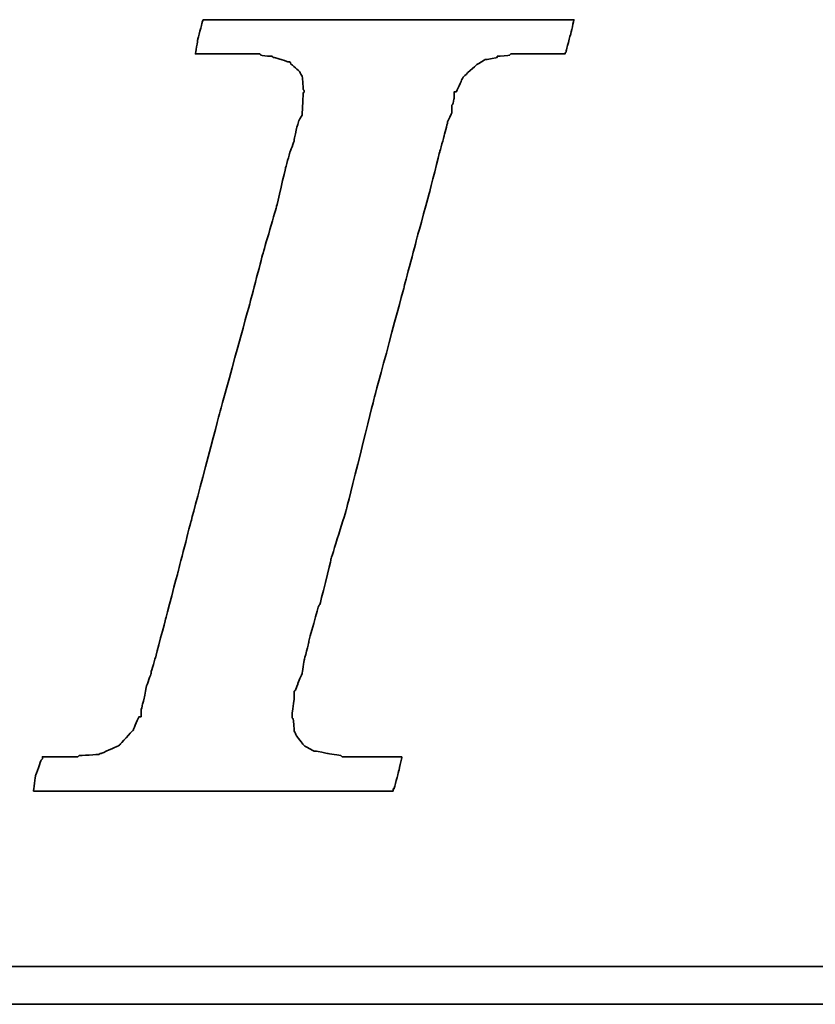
# Model space of a CAD drawing. Header units: inches. Extents: x 1 to 4086, y -402 to 368.
# Tile 31 of 47: x 401.33 to 406.29, y 234.57 to 240.7. Entities that reach past the tile are written whole.
import ezdxf

# ---------------------------------------------------------------- set-up
doc = ezdxf.new("R2010")
doc.units = ezdxf.units.IN
doc.header["$LTSCALE"] = 4
doc.layers.add('DIM', color=4, linetype='Continuous')
doc.layers.add('layer 1', color=7, linetype='Continuous')

# ---------------------------------------------------------------- blocks, each defined once
blk = doc.blocks.new('TBI MOTION logo(完整正式版)')
at = {"layer": 'layer 1', "color": 22, "lineweight": 35}
for points, knots in [([(-40.59125, -7.94375), (-40.59125, -7.94375), (-40.97375, -7.94375), (-40.97375, -7.94375), (-40.97375, -7.94375), (-40.97375, -7.94375), (-41.38125, -7.94375), (-41.38125, -7.94375), (-41.38125, -7.94375), (-41.38125, -7.94375), (-41.54875, -7.94375), (-41.54875, -7.94375), (-41.54875, -7.94375), (-41.54875, -7.94375), (-41.59875, -7.94375), (-41.59875, -7.94375), (-41.59875, -7.94375), (-41.59875, -7.94375), (-41.88375, -7.94375), (-41.88375, -7.94375), (-41.88375, -7.94375), (-41.88375, -7.94375), (-41.90875, -7.91875), (-41.90875, -7.91875), (-41.90875, -7.91875), (-41.90875, -7.91875), (-42.19875, -7.87125), (-42.19875, -7.87125), (-42.19875, -7.87125), (-42.19875, -7.87125), (-42.43875, -7.82375), (-42.43875, -7.82375), (-42.43875, -7.82375), (-42.43875, -7.82375), (-42.45875, -7.82375), (-42.45875, -7.82375), (-42.45875, -7.82375), (-42.45875, -7.82375), (-42.48625, -7.82375), (-42.48625, -7.82375), (-42.48625, -7.82375), (-42.48625, -7.82375), (-42.67625, -7.72375), (-42.67625, -7.72375), (-42.67625, -7.72375), (-42.67625, -7.72375), (-42.70125, -7.70375), (-42.70125, -7.70375), (-42.70125, -7.70375), (-42.70125, -7.70375), (-42.72375, -7.67875), (-42.72375, -7.67875), (-42.72375, -7.67875), (-42.72375, -7.67875), (-42.86875, -7.48875), (-42.86875, -7.48875), (-42.86875, -7.48875), (-42.86875, -7.48875), (-42.89375, -7.43875), (-42.89375, -7.43875), (-42.89375, -7.43875), (-42.89375, -7.43875), (-42.91875, -7.38875), (-42.91875, -7.38875), (-42.91875, -7.38875), (-42.91875, -7.38875), (-42.93875, -7.12875), (-42.93875, -7.12875), (-42.93875, -7.12875), (-42.93875, -7.12875), (-42.96375, -7.10375), (-42.96375, -7.10375), (-42.96375, -7.10375), (-42.96375, -7.10375), (-42.96375, -7.05375), (-42.96375, -7.05375), (-42.96375, -7.05375), (-42.96375, -7.05375), (-42.96375, -7.00875), (-42.96375, -7.00875), (-42.96375, -7.00875), (-42.96375, -7.00875), (-42.91875, -6.69625), (-42.91875, -6.69625), (-42.91875, -6.69625), (-42.91875, -6.69625), (-42.91875, -6.62375), (-42.91875, -6.62375), (-42.91875, -6.62375), (-42.91875, -6.62375), (-42.91875, -6.59625), (-42.91875, -6.59625), (-42.91875, -6.59625), (-42.91875, -6.59625), (-42.91875, -6.57375), (-42.91875, -6.57375), (-42.91875, -6.57375), (-42.91875, -6.57375), (-42.91875, -6.52875), (-42.91875, -6.52875), (-42.91875, -6.52875), (-42.91875, -6.52875), (-42.89375, -6.50375), (-42.89375, -6.50375), (-42.89375, -6.50375), (-42.89375, -6.50375), (-42.84375, -6.38375), (-42.84375, -6.38375), (-42.84375, -6.38375), (-42.84375, -6.38375), (-42.84375, -6.35875), (-42.84375, -6.35875), (-42.84375, -6.35875), (-42.84375, -6.35875), (-42.74625, -6.14375), (-42.74625, -6.14375), (-42.74625, -6.14375), (-42.74625, -6.14375), (-42.70125, -5.85375), (-42.70125, -5.85375), (-42.70125, -5.85375), (-42.70125, -5.85375), (-42.60375, -5.47125), (-42.60375, -5.47125), (-42.60375, -5.47125), (-42.60375, -5.47125), (-42.60375, -5.44875), (-42.60375, -5.44875), (-42.60375, -5.44875), (-42.60375, -5.44875), (-42.38875, -4.67875), (-42.38875, -4.67875), (-42.38875, -4.67875), (-42.38875, -4.67875), (-42.36375, -4.65375), (-42.36375, -4.65375), (-42.36375, -4.65375), (-42.36375, -4.65375), (-42.12375, -3.69625), (-42.12375, -3.69625), (-42.12375, -3.69625), (-42.12375, -3.69625), (-42.12375, -3.67374), (-42.12375, -3.67374), (-42.12375, -3.67374), (-42.12375, -3.67374), (-41.78875, -2.59374), (-41.78875, -2.59374), (-41.78875, -2.59374), (-41.78875, -2.59374), (-41.18875, -0.19375), (-41.18875, -0.19375), (-41.18875, -0.19375), (-41.18875, -0.19375), (-40.54375, 2.20624), (-40.54375, 2.20624), (-40.54375, 2.20624), (-40.54375, 2.20624), (-40.25375, 3.30875), (-40.25375, 3.30875), (-40.25375, 3.30875), (-40.25375, 3.30875), (-39.98875, 4.27125), (-39.98875, 4.27125), (-39.98875, 4.27125), (-39.98875, 4.27125), (-39.77375, 5.13125), (-39.77375, 5.13125), (-39.77375, 5.13125), (-39.77375, 5.13125), (-39.67875, 5.47125), (-39.67875, 5.47125), (-39.67875, 5.47125), (-39.67875, 5.47125), (-39.60375, 5.75625), (-39.60375, 5.75625), (-39.60375, 5.75625), (-39.60375, 5.75625), (-39.60375, 5.78125), (-39.60375, 5.78125), (-39.60375, 5.78125), (-39.60375, 5.78125), (-39.50875, 5.97125), (-39.50875, 5.97125), (-39.50875, 5.97125), (-39.50875, 5.97125), (-39.50875, 6.13875), (-39.50875, 6.13875), (-39.50875, 6.13875), (-39.50875, 6.13875), (-39.48625, 6.16625), (-39.48625, 6.16625), (-39.48625, 6.16625), (-39.48625, 6.16625), (-39.46125, 6.28625), (-39.46125, 6.28625), (-39.46125, 6.28625), (-39.46125, 6.28625), (-39.46125, 6.42625), (-39.46125, 6.42625), (-39.46125, 6.42625), (-39.46125, 6.42625), (-39.41375, 6.42625), (-39.41375, 6.42625), (-39.41375, 6.42625), (-39.41375, 6.42625), (-39.29375, 6.69125), (-39.29375, 6.69125), (-39.29375, 6.69125), (-39.29375, 6.69125), (-39.26875, 6.74125), (-39.26875, 6.74125), (-39.26875, 6.74125), (-39.26875, 6.74125), (-39.24375, 6.76625), (-39.24375, 6.76625), (-39.24375, 6.76625), (-39.24375, 6.76625), (-38.98375, 7.00624), (-38.98375, 7.00624), (-38.98375, 7.00624), (-38.98375, 7.00624), (-38.95625, 7.02624), (-38.95625, 7.02624), (-38.95625, 7.02624), (-38.95625, 7.02624), (-38.78875, 7.12624), (-38.78875, 7.12624), (-38.78875, 7.12624), (-38.78875, 7.12624), (-38.76375, 7.12624), (-38.76375, 7.12624), (-38.76375, 7.12624), (-38.76375, 7.12624), (-38.74375, 7.12624), (-38.74375, 7.12624), (-38.74375, 7.12624), (-38.74375, 7.12624), (-38.52875, 7.17125), (-38.52875, 7.17125), (-38.52875, 7.17125), (-38.52875, 7.17125), (-38.52875, 7.19624), (-38.52875, 7.19624), (-38.52875, 7.19624), (-38.52875, 7.19624), (-38.50375, 7.19624), (-38.50375, 7.19624), (-38.50375, 7.19624), (-38.50375, 7.19624), (-38.26125, 7.21875), (-38.26125, 7.21875), (-38.26125, 7.21875), (-38.26125, 7.21875), (-38.23875, 7.24624), (-38.23875, 7.24624), (-38.23875, 7.24624), (-38.23875, 7.24624), (-38.21625, 7.24624), (-38.21625, 7.24624), (-38.21625, 7.24624), (-38.21625, 7.24624), (-38.18875, 7.24624), (-38.18875, 7.24624), (-38.18875, 7.24624), (-38.18875, 7.24624), (-37.90375, 7.24624), (-37.90375, 7.24624), (-37.90375, 7.24624), (-37.90375, 7.24624), (-37.85375, 7.24624), (-37.85375, 7.24624), (-37.85375, 7.24624), (-37.85375, 7.24624), (-37.75875, 7.24624), (-37.75875, 7.24624), (-37.75875, 7.24624), (-37.75875, 7.24624), (-37.42375, 7.24624), (-37.42375, 7.24624), (-37.42375, 7.24624), (-37.42375, 7.24624), (-37.08875, 7.24624), (-37.08875, 7.24624), (-37.08875, 7.24624), (-37.08875, 7.24624), (-37.06375, 7.24624), (-37.06375, 7.24624), (-37.06375, 7.24624), (-37.06375, 7.24624), (-37.06375, 7.26624), (-37.06375, 7.26624), (-37.06375, 7.26624), (-37.06375, 7.26624), (-37.03875, 7.29125), (-37.03875, 7.29125), (-37.03875, 7.29125), (-37.03875, 7.29125), (-37.03875, 7.31625), (-37.03875, 7.31625), (-37.03875, 7.31625), (-37.03875, 7.31625), (-36.94125, 7.67625), (-36.94125, 7.67625), (-36.94125, 7.67625), (-36.94125, 7.67625), (-36.86875, 7.98625), (-36.86875, 7.98625), (-36.86875, 7.98625), (-36.86875, 7.98625), (-36.98875, 7.98625), (-36.98875, 7.98625), (-36.98875, 7.98625), (-36.98875, 7.98625), (-37.42375, 7.98625), (-37.42375, 7.98625), (-37.42375, 7.98625), (-37.42375, 7.98625), (-37.94875, 7.98625), (-37.94875, 7.98625), (-37.94875, 7.98625), (-37.94875, 7.98625), (-38.57375, 7.98625), (-38.57375, 7.98625), (-38.57375, 7.98625), (-38.57375, 7.98625), (-39.29375, 7.98625), (-39.29375, 7.98625), (-39.29375, 7.98625), (-39.29375, 7.98625), (-40.82875, 7.98625), (-40.82875, 7.98625), (-40.82875, 7.98625), (-40.82875, 7.98625), (-42.36375, 7.98625), (-42.36375, 7.98625), (-42.36375, 7.98625), (-42.36375, 7.98625), (-43.08375, 7.98625), (-43.08375, 7.98625), (-43.08375, 7.98625), (-43.08375, 7.98625), (-43.70875, 7.98625), (-43.70875, 7.98625), (-43.70875, 7.98625), (-43.70875, 7.98625), (-44.23375, 7.98625), (-44.23375, 7.98625), (-44.23375, 7.98625), (-44.23375, 7.98625), (-44.66875, 7.98625), (-44.66875, 7.98625), (-44.66875, 7.98625), (-44.66875, 7.98625), (-44.88375, 7.98625), (-44.88375, 7.98625), (-44.88375, 7.98625), (-44.88375, 7.98625), (-44.90875, 7.94125), (-44.90875, 7.94125), (-44.90875, 7.94125), (-44.90875, 7.94125), (-44.90875, 7.91625), (-44.90875, 7.91625), (-44.90875, 7.91625), (-44.90875, 7.91625), (-45.00375, 7.55625), (-45.00375, 7.55625), (-45.00375, 7.55625), (-45.00375, 7.55625), (-45.05375, 7.24624), (-45.05375, 7.24624), (-45.05375, 7.24624), (-45.05375, 7.24624), (-44.61875, 7.24624), (-44.61875, 7.24624), (-44.61875, 7.24624), (-44.61875, 7.24624), (-44.11375, 7.24624), (-44.11375, 7.24624), (-44.11375, 7.24624), (-44.11375, 7.24624), (-43.99375, 7.24624), (-43.99375, 7.24624), (-43.99375, 7.24624), (-43.99375, 7.24624), (-43.94625, 7.24624), (-43.94625, 7.24624), (-43.94625, 7.24624), (-43.94625, 7.24624), (-43.92374, 7.24624), (-43.92374, 7.24624), (-43.92374, 7.24624), (-43.92374, 7.24624), (-43.65875, 7.24624), (-43.65875, 7.24624), (-43.65875, 7.24624), (-43.65875, 7.24624), (-43.63875, 7.21875), (-43.63875, 7.21875), (-43.63875, 7.21875), (-43.63875, 7.21875), (-43.46875, 7.19624), (-43.46875, 7.19624), (-43.46875, 7.19624), (-43.46875, 7.19624), (-43.39875, 7.19624), (-43.39875, 7.19624), (-43.39875, 7.19624), (-43.39875, 7.19624), (-43.37125, 7.17125), (-43.37125, 7.17125), (-43.37125, 7.17125), (-43.37125, 7.17125), (-43.34875, 7.17125), (-43.34875, 7.17125), (-43.34875, 7.17125), (-43.34875, 7.17125), (-43.20375, 7.12624), (-43.20375, 7.12624), (-43.20375, 7.12624), (-43.20375, 7.12624), (-43.05875, 7.07624), (-43.05875, 7.07624), (-43.05875, 7.07624), (-43.05875, 7.07624), (-43.01375, 7.07624), (-43.01375, 7.07624), (-43.01375, 7.07624), (-43.01375, 7.07624), (-42.98875, 7.02624), (-42.98875, 7.02624), (-42.98875, 7.02624), (-42.98875, 7.02624), (-42.79875, 6.86125), (-42.79875, 6.86125), (-42.79875, 6.86125), (-42.79875, 6.86125), (-42.77375, 6.81125), (-42.77375, 6.81125), (-42.77375, 6.81125), (-42.77375, 6.81125), (-42.74625, 6.76625), (-42.74625, 6.76625), (-42.74625, 6.76625), (-42.74625, 6.76625), (-42.72375, 6.47625), (-42.72375, 6.47625), (-42.72375, 6.47625), (-42.72375, 6.47625), (-42.70125, 6.45124), (-42.70125, 6.45124), (-42.70125, 6.45124), (-42.70125, 6.45124), (-42.70125, 6.42625), (-42.70125, 6.42625), (-42.70125, 6.42625), (-42.70125, 6.42625), (-42.72375, 6.40625), (-42.72375, 6.40625), (-42.72375, 6.40625), (-42.72375, 6.40625), (-42.74625, 5.97125), (-42.74625, 5.97125), (-42.74625, 5.97125), (-42.74625, 5.97125), (-42.74625, 5.94625), (-42.74625, 5.94625), (-42.74625, 5.94625), (-42.74625, 5.94625), (-42.74625, 5.92625), (-42.74625, 5.92625), (-42.74625, 5.92625), (-42.74625, 5.92625), (-42.77375, 5.87625), (-42.77375, 5.87625), (-42.77375, 5.87625), (-42.77375, 5.87625), (-42.81875, 5.80625), (-42.81875, 5.80625), (-42.81875, 5.80625), (-42.81875, 5.80625), (-42.86875, 5.63625), (-42.86875, 5.63625), (-42.86875, 5.63625), (-42.86875, 5.63625), (-42.91875, 5.39625), (-42.91875, 5.39625), (-42.91875, 5.39625), (-42.91875, 5.39625), (-42.91875, 5.37124), (-42.91875, 5.37124), (-42.91875, 5.37124), (-42.91875, 5.37124), (-43.01375, 5.10874), (-43.01375, 5.10874), (-43.01375, 5.10874), (-43.01375, 5.10874), (-43.10875, 4.77124), (-43.10875, 4.77124), (-43.10875, 4.77124), (-43.10875, 4.77124), (-43.29875, 3.95625), (-43.29875, 3.95625), (-43.29875, 3.95625), (-43.29875, 3.95625), (-43.58875, 2.95125), (-43.58875, 2.95125), (-43.58875, 2.95125), (-43.58875, 2.95125), (-43.87375, 1.87125), (-43.87375, 1.87125), (-43.87375, 1.87125), (-43.87375, 1.87125), (-44.52625, -0.50374), (-44.52625, -0.50374), (-44.52625, -0.50374), (-44.52625, -0.50374), (-45.14875, -2.85375), (-45.14875, -2.85375), (-45.14875, -2.85375), (-45.14875, -2.85375), (-45.43375, -3.95875), (-45.43375, -3.95875), (-45.43375, -3.95875), (-45.43375, -3.95875), (-45.69875, -4.96875), (-45.69875, -4.96875), (-45.69875, -4.96875), (-45.69875, -4.96875), (-45.91375, -5.78375), (-45.91375, -5.78375), (-45.91375, -5.78375), (-45.91375, -5.78375), (-46.01375, -6.11875), (-46.01375, -6.11875), (-46.01375, -6.11875), (-46.01375, -6.11875), (-46.01375, -6.14375), (-46.01375, -6.14375), (-46.01375, -6.14375), (-46.01375, -6.14375), (-46.10875, -6.40875), (-46.10875, -6.40875), (-46.10875, -6.40875), (-46.10875, -6.40875), (-46.15375, -6.64875), (-46.15375, -6.64875), (-46.15375, -6.64875), (-46.15375, -6.64875), (-46.20375, -6.83875), (-46.20375, -6.83875), (-46.20375, -6.83875), (-46.20375, -6.83875), (-46.22875, -6.93375), (-46.22875, -6.93375), (-46.22875, -6.93375), (-46.22875, -6.93375), (-46.22875, -7.07875), (-46.22875, -7.07875), (-46.22875, -7.07875), (-46.22875, -7.07875), (-46.27375, -7.07875), (-46.27375, -7.07875), (-46.27375, -7.07875), (-46.27375, -7.07875), (-46.39375, -7.34375), (-46.39375, -7.34375), (-46.39375, -7.34375), (-46.39375, -7.34375), (-46.39375, -7.36875), (-46.39375, -7.36875), (-46.39375, -7.36875), (-46.39375, -7.36875), (-46.42125, -7.38875), (-46.42125, -7.38875), (-46.42125, -7.38875), (-46.42125, -7.38875), (-46.68375, -7.67875), (-46.68375, -7.67875), (-46.68375, -7.67875), (-46.68375, -7.67875), (-46.70875, -7.70375), (-46.70875, -7.70375), (-46.70875, -7.70375), (-46.70875, -7.70375), (-46.75375, -7.72375), (-46.75375, -7.72375), (-46.75375, -7.72375), (-46.75375, -7.72375), (-47.08875, -7.87125), (-47.08875, -7.87125), (-47.08875, -7.87125), (-47.08875, -7.87125), (-47.11625, -7.87125), (-47.11625, -7.87125), (-47.11625, -7.87125), (-47.11625, -7.87125), (-47.13875, -7.89375), (-47.13875, -7.89375), (-47.13875, -7.89375), (-47.13875, -7.89375), (-47.56875, -7.91875), (-47.56875, -7.91875), (-47.56875, -7.91875), (-47.56875, -7.91875), (-47.59625, -7.94375), (-47.59625, -7.94375), (-47.59625, -7.94375), (-47.59625, -7.94375), (-47.64375, -7.94375), (-47.64375, -7.94375), (-47.64375, -7.94375), (-47.64375, -7.94375), (-47.73625, -7.94375), (-47.73625, -7.94375), (-47.73625, -7.94375), (-47.73625, -7.94375), (-48.07375, -7.94375), (-48.07375, -7.94375), (-48.07375, -7.94375), (-48.07375, -7.94375), (-48.36125, -7.94375), (-48.36125, -7.94375), (-48.36125, -7.94375), (-48.36125, -7.94375), (-48.36125, -7.96625), (-48.36125, -7.96625), (-48.36125, -7.96625), (-48.36125, -7.96625), (-48.36125, -7.99125), (-48.36125, -7.99125), (-48.36125, -7.99125), (-48.36125, -7.99125), (-48.38875, -8.01375), (-48.38875, -8.01375), (-48.38875, -8.01375), (-48.38875, -8.01375), (-48.50875, -8.34875), (-48.50875, -8.34875), (-48.50875, -8.34875), (-48.50875, -8.34875), (-48.55375, -8.68625), (-48.55375, -8.68625), (-48.55375, -8.68625), (-48.55375, -8.68625), (-48.45875, -8.68625), (-48.45875, -8.68625), (-48.45875, -8.68625), (-48.45875, -8.68625), (-48.07375, -8.68625), (-48.07375, -8.68625), (-48.07375, -8.68625), (-48.07375, -8.68625), (-47.52375, -8.68625), (-47.52375, -8.68625), (-47.52375, -8.68625), (-47.52375, -8.68625), (-46.92375, -8.68625), (-46.92375, -8.68625), (-46.92375, -8.68625), (-46.92375, -8.68625), (-46.25375, -8.68625), (-46.25375, -8.68625), (-46.25375, -8.68625), (-46.25375, -8.68625), (-46.20375, -8.68625), (-46.20375, -8.68625), (-46.20375, -8.68625), (-46.20375, -8.68625), (-44.71375, -8.68625), (-44.71375, -8.68625), (-44.71375, -8.68625), (-44.71375, -8.68625), (-43.22875, -8.68625), (-43.22875, -8.68625), (-43.22875, -8.68625), (-43.22875, -8.68625), (-42.55875, -8.68625), (-42.55875, -8.68625), (-42.55875, -8.68625), (-42.55875, -8.68625), (-42.50875, -8.68625), (-42.50875, -8.68625), (-42.50875, -8.68625), (-42.50875, -8.68625), (-41.93375, -8.68625), (-41.93375, -8.68625), (-41.93375, -8.68625), (-41.93375, -8.68625), (-41.38125, -8.68625), (-41.38125, -8.68625), (-41.38125, -8.68625), (-41.38125, -8.68625), (-40.97375, -8.68625), (-40.97375, -8.68625), (-40.97375, -8.68625), (-40.97375, -8.68625), (-40.78125, -8.68625), (-40.78125, -8.68625), (-40.78125, -8.68625), (-40.78125, -8.68625), (-40.78125, -8.63875), (-40.78125, -8.63875), (-40.78125, -8.63875), (-40.78125, -8.63875), (-40.75875, -8.63875), (-40.75875, -8.63875), (-40.75875, -8.63875), (-40.75875, -8.63875), (-40.66375, -8.27875), (-40.66375, -8.27875), (-40.66375, -8.27875), (-40.66375, -8.27875), (-40.59125, -7.94375), (-40.59125, -7.94375)], [0, 0, 0, 0, 0.00558659, 0.00558659, 0.00558659, 0.0055866, 0.01117318, 0.01117318, 0.01117318, 0.01117319, 0.01675978, 0.01675978, 0.01675978, 0.01675979, 0.02234637, 0.02234637, 0.02234637, 0.02234638, 0.02793296, 0.02793296, 0.02793296, 0.02793297, 0.03351955, 0.03351955, 0.03351955, 0.03351956, 0.03910615, 0.03910615, 0.03910615, 0.03910616, 0.04469274, 0.04469274, 0.04469274, 0.04469275, 0.05027933, 0.05027933, 0.05027933, 0.05027934, 0.05586592, 0.05586592, 0.05586592, 0.05586593, 0.06145251, 0.06145251, 0.06145251, 0.06145252, 0.06703911, 0.06703911, 0.06703911, 0.06703912, 0.0726257, 0.0726257, 0.0726257, 0.07262571, 0.07821229, 0.07821229, 0.07821229, 0.0782123, 0.08379888, 0.08379888, 0.08379888, 0.08379889, 0.08938547, 0.08938547, 0.08938547, 0.08938548, 0.09497207, 0.09497207, 0.09497207, 0.09497208, 0.10055866, 0.10055866, 0.10055866, 0.10055867, 0.10614525, 0.10614525, 0.10614525, 0.10614526, 0.11173184, 0.11173184, 0.11173184, 0.11173185, 0.11731844, 0.11731844, 0.11731844, 0.11731845, 0.12290503, 0.12290503, 0.12290503, 0.12290504, 0.12849162, 0.12849162, 0.12849162, 0.12849163, 0.13407821, 0.13407821, 0.13407821, 0.13407822, 0.1396648, 0.1396648, 0.1396648, 0.13966481, 0.1452514, 0.1452514, 0.1452514, 0.14525141, 0.15083799, 0.15083799, 0.15083799, 0.150838, 0.15642458, 0.15642458, 0.15642458, 0.15642459, 0.16201117, 0.16201117, 0.16201117, 0.16201118, 0.16759777, 0.16759777, 0.16759777, 0.16759778, 0.17318436, 0.17318436, 0.17318436, 0.17318437, 0.17877095, 0.17877095, 0.17877095, 0.17877096, 0.18435754, 0.18435754, 0.18435754, 0.18435755, 0.18994413, 0.18994413, 0.18994413, 0.18994414, 0.19553073, 0.19553073, 0.19553073, 0.19553074, 0.20111732, 0.20111732, 0.20111732, 0.20111733, 0.20670391, 0.20670391, 0.20670391, 0.20670392, 0.2122905, 0.2122905, 0.2122905, 0.21229051, 0.21787709, 0.21787709, 0.21787709, 0.2178771, 0.22346369, 0.22346369, 0.22346369, 0.2234637, 0.22905028, 0.22905028, 0.22905028, 0.22905029, 0.23463687, 0.23463687, 0.23463687, 0.23463688, 0.24022346, 0.24022346, 0.24022346, 0.24022347, 0.24581006, 0.24581006, 0.24581006, 0.24581007, 0.25139665, 0.25139665, 0.25139665, 0.25139666, 0.25698324, 0.25698324, 0.25698324, 0.25698325, 0.26256983, 0.26256983, 0.26256983, 0.26256984, 0.26815642, 0.26815642, 0.26815642, 0.26815643, 0.27374302, 0.27374302, 0.27374302, 0.27374303, 0.27932961, 0.27932961, 0.27932961, 0.27932962, 0.2849162, 0.2849162, 0.2849162, 0.28491621, 0.29050279, 0.29050279, 0.29050279, 0.2905028, 0.29608939, 0.29608939, 0.29608939, 0.2960894, 0.30167598, 0.30167598, 0.30167598, 0.30167599, 0.30726257, 0.30726257, 0.30726257, 0.30726258, 0.31284916, 0.31284916, 0.31284916, 0.31284917, 0.31843575, 0.31843575, 0.31843575, 0.31843576, 0.32402235, 0.32402235, 0.32402235, 0.32402236, 0.32960894, 0.32960894, 0.32960894, 0.32960895, 0.33519553, 0.33519553, 0.33519553, 0.33519554, 0.34078212, 0.34078212, 0.34078212, 0.34078213, 0.34636872, 0.34636872, 0.34636872, 0.34636873, 0.35195531, 0.35195531, 0.35195531, 0.35195532, 0.3575419, 0.3575419, 0.3575419, 0.35754191, 0.36312849, 0.36312849, 0.36312849, 0.3631285, 0.36871508, 0.36871508, 0.36871508, 0.36871509, 0.37430168, 0.37430168, 0.37430168, 0.37430169, 0.37988827, 0.37988827, 0.37988827, 0.37988828, 0.38547486, 0.38547486, 0.38547486, 0.38547487, 0.39106145, 0.39106145, 0.39106145, 0.39106146, 0.39664804, 0.39664804, 0.39664804, 0.39664805, 0.40223464, 0.40223464, 0.40223464, 0.40223465, 0.40782123, 0.40782123, 0.40782123, 0.40782124, 0.41340782, 0.41340782, 0.41340782, 0.41340783, 0.41899441, 0.41899441, 0.41899441, 0.41899442, 0.42458101, 0.42458101, 0.42458101, 0.42458102, 0.4301676, 0.4301676, 0.4301676, 0.43016761, 0.43575419, 0.43575419, 0.43575419, 0.4357542, 0.44134078, 0.44134078, 0.44134078, 0.44134079, 0.44692737, 0.44692737, 0.44692737, 0.44692738, 0.45251397, 0.45251397, 0.45251397, 0.45251398, 0.45810056, 0.45810056, 0.45810056, 0.45810057, 0.46368715, 0.46368715, 0.46368715, 0.46368716, 0.46927374, 0.46927374, 0.46927374, 0.46927375, 0.47486034, 0.47486034, 0.47486034, 0.47486035, 0.48044693, 0.48044693, 0.48044693, 0.48044694, 0.48603352, 0.48603352, 0.48603352, 0.48603353, 0.49162011, 0.49162011, 0.49162011, 0.49162012, 0.4972067, 0.4972067, 0.4972067, 0.49720671, 0.5027933, 0.5027933, 0.5027933, 0.50279331, 0.50837989, 0.50837989, 0.50837989, 0.5083799, 0.51396648, 0.51396648, 0.51396648, 0.51396649, 0.51955307, 0.51955307, 0.51955307, 0.51955308, 0.52513966, 0.52513966, 0.52513966, 0.52513967, 0.53072626, 0.53072626, 0.53072626, 0.53072627, 0.53631285, 0.53631285, 0.53631285, 0.53631286, 0.54189944, 0.54189944, 0.54189944, 0.54189945, 0.54748603, 0.54748603, 0.54748603, 0.54748604, 0.55307263, 0.55307263, 0.55307263, 0.55307264, 0.55865922, 0.55865922, 0.55865922, 0.55865923, 0.56424581, 0.56424581, 0.56424581, 0.56424582, 0.5698324, 0.5698324, 0.5698324, 0.56983241, 0.57541899, 0.57541899, 0.57541899, 0.575419, 0.58100559, 0.58100559, 0.58100559, 0.5810056, 0.58659218, 0.58659218, 0.58659218, 0.58659219, 0.59217877, 0.59217877, 0.59217877, 0.59217878, 0.59776536, 0.59776536, 0.59776536, 0.59776537, 0.60335196, 0.60335196, 0.60335196, 0.60335197, 0.60893855, 0.60893855, 0.60893855, 0.60893856, 0.61452514, 0.61452514, 0.61452514, 0.61452515, 0.62011173, 0.62011173, 0.62011173, 0.62011174, 0.62569832, 0.62569832, 0.62569832, 0.62569833, 0.63128492, 0.63128492, 0.63128492, 0.63128493, 0.63687151, 0.63687151, 0.63687151, 0.63687152, 0.6424581, 0.6424581, 0.6424581, 0.64245811, 0.64804469, 0.64804469, 0.64804469, 0.6480447, 0.65363128, 0.65363128, 0.65363128, 0.65363129, 0.65921788, 0.65921788, 0.65921788, 0.65921789, 0.66480447, 0.66480447, 0.66480447, 0.66480448, 0.67039106, 0.67039106, 0.67039106, 0.67039107, 0.67597765, 0.67597765, 0.67597765, 0.67597766, 0.68156425, 0.68156425, 0.68156425, 0.68156426, 0.68715084, 0.68715084, 0.68715084, 0.68715085, 0.69273743, 0.69273743, 0.69273743, 0.69273744, 0.69832402, 0.69832402, 0.69832402, 0.69832403, 0.70391061, 0.70391061, 0.70391061, 0.70391062, 0.70949721, 0.70949721, 0.70949721, 0.70949722, 0.7150838, 0.7150838, 0.7150838, 0.71508381, 0.72067039, 0.72067039, 0.72067039, 0.7206704, 0.72625698, 0.72625698, 0.72625698, 0.72625699, 0.73184358, 0.73184358, 0.73184358, 0.73184359, 0.73743017, 0.73743017, 0.73743017, 0.73743018, 0.74301676, 0.74301676, 0.74301676, 0.74301677, 0.74860335, 0.74860335, 0.74860335, 0.74860336, 0.75418994, 0.75418994, 0.75418994, 0.75418995, 0.75977654, 0.75977654, 0.75977654, 0.75977655, 0.76536313, 0.76536313, 0.76536313, 0.76536314, 0.77094972, 0.77094972, 0.77094972, 0.77094973, 0.77653631, 0.77653631, 0.77653631, 0.77653632, 0.78212291, 0.78212291, 0.78212291, 0.78212292, 0.7877095, 0.7877095, 0.7877095, 0.78770951, 0.79329609, 0.79329609, 0.79329609, 0.7932961, 0.79888268, 0.79888268, 0.79888268, 0.79888269, 0.80446927, 0.80446927, 0.80446927, 0.80446928, 0.81005587, 0.81005587, 0.81005587, 0.81005588, 0.81564246, 0.81564246, 0.81564246, 0.81564247, 0.82122905, 0.82122905, 0.82122905, 0.82122906, 0.82681564, 0.82681564, 0.82681564, 0.82681565, 0.83240223, 0.83240223, 0.83240223, 0.83240224, 0.83798883, 0.83798883, 0.83798883, 0.83798884, 0.84357542, 0.84357542, 0.84357542, 0.84357543, 0.84916201, 0.84916201, 0.84916201, 0.84916202, 0.8547486, 0.8547486, 0.8547486, 0.85474861, 0.8603352, 0.8603352, 0.8603352, 0.86033521, 0.86592179, 0.86592179, 0.86592179, 0.8659218, 0.87150838, 0.87150838, 0.87150838, 0.87150839, 0.87709497, 0.87709497, 0.87709497, 0.87709498, 0.88268156, 0.88268156, 0.88268156, 0.88268157, 0.88826816, 0.88826816, 0.88826816, 0.88826817, 0.89385475, 0.89385475, 0.89385475, 0.89385476, 0.89944134, 0.89944134, 0.89944134, 0.89944135, 0.90502793, 0.90502793, 0.90502793, 0.90502794, 0.91061453, 0.91061453, 0.91061453, 0.91061454, 0.91620112, 0.91620112, 0.91620112, 0.91620113, 0.92178771, 0.92178771, 0.92178771, 0.92178772, 0.9273743, 0.9273743, 0.9273743, 0.92737431, 0.93296089, 0.93296089, 0.93296089, 0.9329609, 0.93854749, 0.93854749, 0.93854749, 0.9385475, 0.94413408, 0.94413408, 0.94413408, 0.94413409, 0.94972067, 0.94972067, 0.94972067, 0.94972068, 0.95530726, 0.95530726, 0.95530726, 0.95530727, 0.96089385, 0.96089385, 0.96089385, 0.96089386, 0.96648045, 0.96648045, 0.96648045, 0.96648046, 0.97206704, 0.97206704, 0.97206704, 0.97206705, 0.97765363, 0.97765363, 0.97765363, 0.97765364, 0.98324022, 0.98324022, 0.98324022, 0.98324023, 0.98882682, 0.98882682, 0.98882682, 0.98882683, 0.99441341, 0.99441341, 0.99441341, 0.99441342, 1, 1, 1, 1]), ([(75.90875, -9.47875), (75.90875, -9.47875), (75.90875, -12.28625), (75.90875, -12.28625), (75.90875, -12.28625), (75.90875, -12.28625), (75.90875, -12.47875), (75.90875, -12.47875), (75.90875, -12.47875), (75.90875, -12.47875), (75.71625, -12.47875), (75.71625, -12.47875), (75.71625, -12.47875), (75.71625, -12.47875), (-88.32875, -12.47875), (-88.32875, -12.47875), (-88.32875, -12.47875), (-88.32875, -12.47875), (-88.32875, -13.29375), (-88.32875, -13.29375), (-88.32875, -13.29375), (-88.32875, -13.29375), (82.89125, -13.29375), (82.89125, -13.29375), (82.89125, -13.29375), (82.89125, -13.29375), (75.90875, -9.47875), (75.90875, -9.47875)], [0, 0, 0, 0, 0.14285714, 0.14285714, 0.14285714, 0.14285715, 0.28571429, 0.28571429, 0.28571429, 0.2857143, 0.42857143, 0.42857143, 0.42857143, 0.42857144, 0.57142857, 0.57142857, 0.57142857, 0.57142858, 0.71428571, 0.71428571, 0.71428571, 0.71428572, 0.85714286, 0.85714286, 0.85714286, 0.85714287, 1, 1, 1, 1])]:
    blk.add_open_spline(points, degree=3, knots=knots, dxfattribs=at)

msp = doc.modelspace()

# ---------------------------------------------------------------- block references
at = {"layer": 'DIM', "xscale": 0.2881494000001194, "yscale": 0.2881494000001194, "zscale": 0.2881494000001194}
msp.add_blockref('TBI MOTION logo(完整正式版)', (415.4105, 238.3957), dxfattribs=at)

doc.saveas('drawing.dxf')
